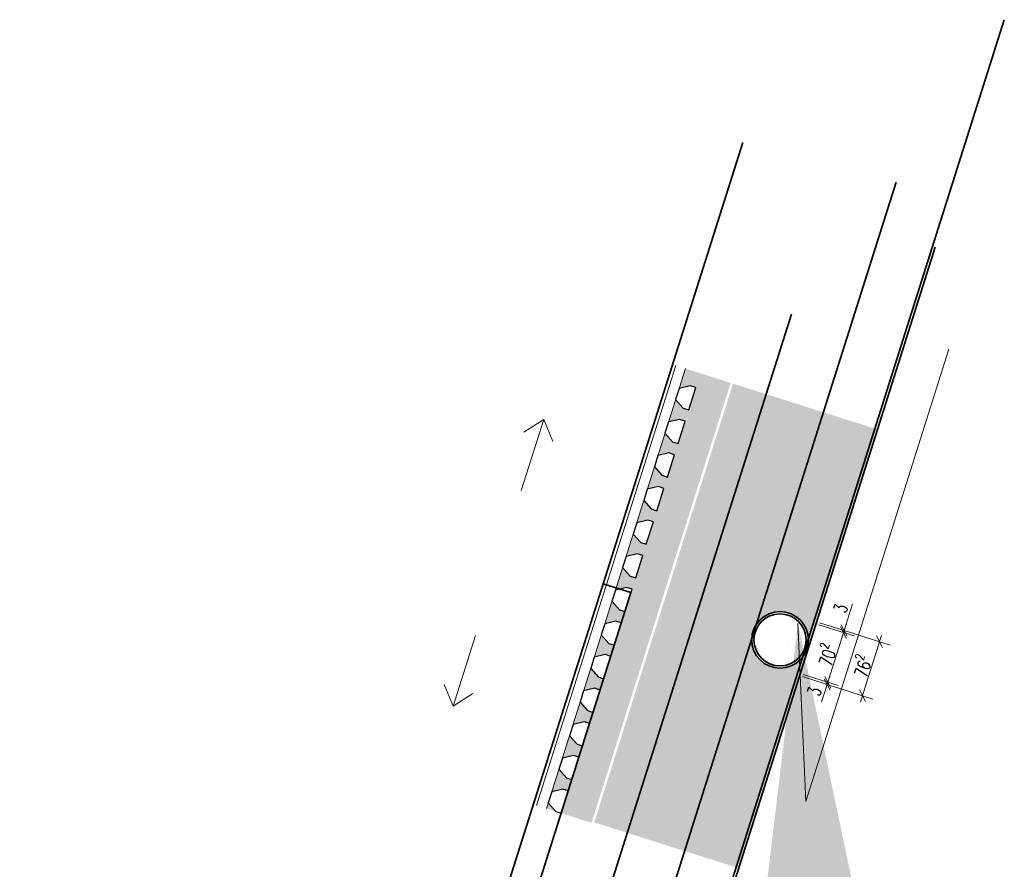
# Model space of a CAD drawing. Header units: metres. Extents: x -11 to 3521450, y 0 to 5943726.
# Tile 94 of 96: x 3521398 to 3521411, y 5943371 to 5943382. Entities that reach past the tile are written whole.
import ezdxf

# ---------------------------------------------------------------- set-up
doc = ezdxf.new("R2010")
doc.units = ezdxf.units.M
doc.header["$PDMODE"] = 35
doc.header["$PDSIZE"] = 0.1
doc.linetypes.add('AUSGEZOGEN', pattern=[2, 1, 1])
doc.layers.add('IBJ_Hilfslinien', color=210, linetype='Continuous', plot=False)
doc.layers.add('IBJ_Sonstiges', color=10, linetype='Continuous')
doc.layers.add('T__VERM', color=3, linetype='Continuous')
doc.styles.get("Standard").update_dxf_attribs({"font": 'simplex.shx', "width": 0.7})
doc.dimstyles.new('SOFI35$0', dxfattribs={"dimtxt": 3.5, "dimasz": 0.35, "dimexe": 0.18, "dimexo": 0.0625, "dimgap": 0.945, "dimtad": 1, "dimdec": 3, "dimrnd": 0.001, "dimzin": 0, "dimdsep": 46, "dimtxsty": 'Standard', "dimblk1": 'SOF_BEMSTR1', "dimblk2": 'SOF_BEMSTR2', "dimsah": 1, "dimcen": 3.5, "dimse1": 1, "dimse2": 1, "dimclrd": 1, "dimclre": 1, "dimclrt": 2, "dimadec": 0, "dimazin": 0, "dimtfac": 1, "dimtdec": 3, "dimtmove": 0, "dimatfit": 3, "dimfxl": 1, "dimtolj": 1, "dimtzin": 0, "dimlwd": 0, "dimlwe": 0, "dimarcsym": 0})
doc.dimstyles.new('SOFI35$7', dxfattribs={"dimscale": 0, "dimtxt": 3.5, "dimasz": 3.5, "dimexe": 0.18, "dimexo": 0.0625, "dimgap": 0.945, "dimtad": 1, "dimdec": 3, "dimrnd": 0.001, "dimzin": 0, "dimdsep": 46, "dimtxsty": 'Standard', "dimblk1": 'SOF_BEMSTR1', "dimblk2": 'SOF_BEMSTR2', "dimcen": 3.5, "dimse1": 1, "dimse2": 1, "dimclrd": 1, "dimclre": 1, "dimclrt": 2, "dimadec": 0, "dimazin": 0, "dimtfac": 1, "dimtdec": 3, "dimtmove": 0, "dimatfit": 0, "dimfxl": 1, "dimtolj": 1, "dimtzin": 0, "dimlwd": 0, "dimlwe": 0, "dimarcsym": 0})

# ---------------------------------------------------------------- blocks, each defined once
blk = doc.blocks.new('SOF_BEMSTR1')
at = {"color": 0, "linetype": 'ByBlock', "lineweight": -2}
for p, q in [((0, 20), (0, -8.5)), ((3.535, 3.535), (-3.535, -3.535)), ((-5, 0), (5, 0))]:
    blk.add_line(p, q, dxfattribs=at)
blk = doc.blocks.new('SOF_BEMSTR2')
at = {"color": 0, "linetype": 'ByBlock', "lineweight": -2}
for p, q in [((0, -20), (0, 8.5)), ((3.535, 3.535), (-3.535, -3.535)), ((-5, 0), (5, 0))]:
    blk.add_line(p, q, dxfattribs=at)
blk = doc.blocks.new('*D128')
at = {"layer": 'Defpoints', "color": 0, "linetype": 'AUSGEZOGEN', "lineweight": 35, "transparency": 16777216}
for p in [(3521408.061, 5943373.237), (3521408.07, 5943373.266), (3521408.811, 5943373.032)]:
    blk.add_point(p, dxfattribs=at)
at = {"layer": 'T__VERM', "color": 1, "linetype": 'AUSGEZOGEN', "lineweight": 0, "transparency": 16777216}
for p, q in [((3521408.817, 5943373.048), (3521408.822, 5943373.065)), ((3521408.797, 5943372.986), (3521408.728, 5943372.768)), ((3521408.811, 5943373.032), (3521408.802, 5943373.003))]:
    blk.add_line(p, q, dxfattribs=at)
at = {"layer": 'T__VERM', "color": 1, "linetype": 'AUSGEZOGEN', "lineweight": 0, "transparency": 16777216, "xscale": 0.0175, "yscale": 0.0175, "zscale": 0.0175}
for name, p, rotation in [('SOF_BEMSTR1', (3521408.802, 5943373.003), 72.44437422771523), ('SOF_BEMSTR2', (3521408.811, 5943373.032), 252.4443742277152)]:
    blk.add_blockref(name, p, dxfattribs=dict(at, rotation=rotation))
at = {"layer": 'T__VERM', "color": 2, "linetype": 'AUSGEZOGEN', "lineweight": 35, "transparency": 16777216, "insert": (3521408.631, 5943372.91), "char_height": 0.175, "attachment_point": 5, "rotation": 72.4444}
blk.add_mtext('\\A1;\\A1;3{\\H.7x;\\S^ ;}', dxfattribs=at)
blk = doc.blocks.new('*D129')
at = {"layer": 'Defpoints', "color": 0, "linetype": 'AUSGEZOGEN', "lineweight": 35, "transparency": 16777216}
for p in [(3521408.282, 5943373.935), (3521409.023, 5943373.701), (3521408.07, 5943373.266)]:
    blk.add_point(p, dxfattribs=at)
at = {"layer": 'T__VERM', "color": 1, "linetype": 'AUSGEZOGEN', "lineweight": 0, "transparency": 16777216}
blk.add_line((3521408.817, 5943373.048), (3521409.018, 5943373.684), dxfattribs=at)
at = {"layer": 'T__VERM', "color": 1, "linetype": 'AUSGEZOGEN', "lineweight": 0, "transparency": 16777216, "xscale": 0.0175, "yscale": 0.0175, "zscale": 0.0175}
for name, p, rotation in [('SOF_BEMSTR1', (3521409.023, 5943373.701), 72.44437422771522), ('SOF_BEMSTR2', (3521408.811, 5943373.032), 252.4443742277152)]:
    blk.add_blockref(name, p, dxfattribs=dict(at, rotation=rotation))
at = {"layer": 'T__VERM', "color": 2, "linetype": 'AUSGEZOGEN', "lineweight": 35, "transparency": 16777216, "insert": (3521408.789, 5943373.407), "char_height": 0.175, "attachment_point": 5, "rotation": 72.4444}
blk.add_mtext('\\A1;\\A1;70{\\H.7x;\\S2^ ;}', dxfattribs=at)
blk = doc.blocks.new('*D126')
at = {"layer": 'Defpoints', "color": 0, "linetype": 'AUSGEZOGEN', "lineweight": 35, "transparency": 16777216}
for p in [(3521408.291, 5943373.964), (3521408.282, 5943373.935), (3521409.032, 5943373.729)]:
    blk.add_point(p, dxfattribs=at)
at = {"layer": 'T__VERM', "color": 1, "linetype": 'AUSGEZOGEN', "lineweight": 0, "transparency": 16777216}
for p, q in [((3521409.146, 5943374.088), (3521409.032, 5943373.729)), ((3521409.023, 5943373.701), (3521409.032, 5943373.729)), ((3521409.023, 5943373.701), (3521409.032, 5943373.729)), ((3521409.037, 5943373.746), (3521409.043, 5943373.763)), ((3521409.018, 5943373.684), (3521409.013, 5943373.667))]:
    blk.add_line(p, q, dxfattribs=at)
at = {"layer": 'T__VERM', "color": 1, "linetype": 'AUSGEZOGEN', "lineweight": 0, "transparency": 16777216, "xscale": 0.0175, "yscale": 0.0175, "zscale": 0.0175}
for name, p, rotation in [('SOF_BEMSTR1', (3521409.023, 5943373.701), 72.44437422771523), ('SOF_BEMSTR2', (3521409.032, 5943373.729), 252.4443742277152)]:
    blk.add_blockref(name, p, dxfattribs=dict(at, rotation=rotation))
at = {"layer": 'T__VERM', "color": 2, "linetype": 'AUSGEZOGEN', "lineweight": 35, "transparency": 16777216, "insert": (3521408.985, 5943374.028), "char_height": 0.175, "attachment_point": 5, "rotation": 72.4444}
blk.add_mtext('\\A1;\\A1;3{\\H.7x;\\S^ ;}', dxfattribs=at)
blk = doc.blocks.new('*D127')
at = {"layer": 'Defpoints', "color": 0, "linetype": 'AUSGEZOGEN', "lineweight": 35, "transparency": 16777216}
for p in [(3521408.291, 5943373.964), (3521409.508, 5943373.579), (3521408.061, 5943373.237)]:
    blk.add_point(p, dxfattribs=at)
at = {"layer": 'T__VERM', "color": 1, "linetype": 'AUSGEZOGEN', "lineweight": 0, "transparency": 16777216}
blk.add_line((3521409.283, 5943372.869), (3521409.502, 5943373.562), dxfattribs=at)
at = {"layer": 'T__VERM', "color": 1, "linetype": 'AUSGEZOGEN', "lineweight": 0, "transparency": 16777216, "xscale": 0.0175, "yscale": 0.0175, "zscale": 0.0175}
for name, p, rotation in [('SOF_BEMSTR1', (3521409.508, 5943373.579), 72.44437422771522), ('SOF_BEMSTR2', (3521409.278, 5943372.852), 252.4443742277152)]:
    blk.add_blockref(name, p, dxfattribs=dict(at, rotation=rotation))
at = {"layer": 'T__VERM', "color": 2, "linetype": 'AUSGEZOGEN', "lineweight": 35, "transparency": 16777216, "insert": (3521409.264, 5943373.256), "char_height": 0.175, "attachment_point": 5, "rotation": 72.4444}
blk.add_mtext('\\A1;\\A1;76{\\H.7x;\\S2^ ;}', dxfattribs=at)

msp = doc.modelspace()

# ---------------------------------------------------------------- hatches: boundary and pattern name
at = {"layer": 'IBJ_Sonstiges', "linetype": 'AUSGEZOGEN', "lineweight": 18}
h = msp.add_hatch(dxfattribs=at)
h.set_pattern_fill('ACET-2D-AR-CONC', color=0, scale=0.0012, angle=432.44438)
h.set_pattern_definition([(115.00026, (3521240.28938, 5943356.85162), (-0.16292515, -0.07597415), [0.02286, -0.25146]), (60.00026, (3521240.28938, 5943356.85162), (-0.1946049, 0.112354), [0.018288, -0.2011687]), (165.4517, (3521240.29853, 5943356.86745), (-0.053134, -0.20474185), [0.019428, -0.2137083]), (111.18446, (3521240.23413, 5943356.87738), (-0.2514294, -0.0974446), [0.03429, -0.37719]), (161.63582, (3521240.2494, 5943356.90017), (-0.0999627, -0.3011274), [0.029142, -0.3205627]), (56.18441, (3521240.23413, 5943356.87738), (-0.28004466, 0.1875839), [0.02743196, -0.3017517]), (86.00026, (3521240.26083, 5943356.89856), (-0.17932998, 0.01253915), [0.02286, -0.25146]), (31.00026, (3521240.26083, 5943356.89856), (-0.11573488, 0.1926132), [0.018288, -0.201168]), (136.4517, (3521240.2765, 5943356.90798), (-0.14573285, -0.15331137), [0.019428, -0.21370793]), (102.50026, (3521240.28938, 5943356.85162), (-0.07638743, -0.01693505), [0, -0.1987296, 0, -0.204216, 0, -0.20193]), (72.50026, (3521240.28938, 5943356.85162), (-0.103690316, 0.03269291), [0, -0.1164336, 0, -0.1941576, 0, -0.076962]), (32.50026, (3521240.26066, 5943356.790014), (-0.04385763, 0.068841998), [0, -0.0762, 0, -0.237744, 0, -0.315468]), (22.50026, (3521240.24778, 5943356.76239), (-0.0545656, 0.1317313), [0, -0.09906, 0, -0.1578864, 0, -0.224028])])
h.paths.add_polyline_path([(3521405.0202, 5943371.334), (3521405.6295, 5943371.1413), (3521407.5029, 5943377.0628), (3521406.8936, 5943377.2555)])
h.paths.add_polyline_path([(3521405.1469, 5943371.294), (3521405.2221, 5943371.2702), (3521405.3173, 5943371.571), (3521405.2421, 5943371.5948), (3521405.0929, 5943371.5593), (3521405.0453, 5943371.4088)], flags=17)
h.paths.add_polyline_path([(3521405.2898, 5943371.7465), (3521405.3651, 5943371.7227), (3521405.4602, 5943372.0236), (3521405.385, 5943372.0474), (3521405.2359, 5943372.0118), (3521405.1883, 5943371.8614)], flags=16)
h.paths.add_polyline_path([(3521405.4328, 5943372.199), (3521405.508, 5943372.1752), (3521405.6032, 5943372.4761), (3521405.5279, 5943372.4999), (3521405.3788, 5943372.4643), (3521405.3312, 5943372.3139)], flags=16)
h.paths.add_polyline_path([(3521405.5757, 5943372.6515), (3521405.6509, 5943372.6277), (3521405.7461, 5943372.9286), (3521405.6709, 5943372.9524), (3521405.5217, 5943372.9169), (3521405.4741, 5943372.7664)], flags=16)
h.paths.add_polyline_path([(3521405.7186, 5943373.1041), (3521405.7938, 5943373.0803), (3521405.889, 5943373.3812), (3521405.8138, 5943373.405), (3521405.6646, 5943373.3694), (3521405.617, 5943373.219)], flags=16)
h.paths.add_polyline_path([(3521405.8615, 5943373.5566), (3521405.9367, 5943373.5328), (3521406.0319, 5943373.8337), (3521405.9567, 5943373.8575), (3521405.8076, 5943373.8219), (3521405.76, 5943373.6715)], flags=16)
h.paths.add_polyline_path([(3521406.0044, 5943374.0091), (3521406.0797, 5943373.9853), (3521406.1749, 5943374.2862), (3521406.0996, 5943374.31), (3521405.9505, 5943374.2745), (3521405.9029, 5943374.124)], flags=16)
h.paths.add_polyline_path([(3521406.1474, 5943374.4617), (3521406.2226, 5943374.4379), (3521406.3178, 5943374.7387), (3521406.2426, 5943374.7625), (3521406.0934, 5943374.727), (3521406.0458, 5943374.5765)], flags=16)
h.paths.add_polyline_path([(3521406.2903, 5943374.9142), (3521406.3655, 5943374.8904), (3521406.4607, 5943375.1913), (3521406.3855, 5943375.2151), (3521406.2363, 5943375.1795), (3521406.1887, 5943375.0291)], flags=16)
h.paths.add_polyline_path([(3521406.4332, 5943375.3667), (3521406.5084, 5943375.3429), (3521406.6036, 5943375.6438), (3521406.5284, 5943375.6676), (3521406.3792, 5943375.632), (3521406.3316, 5943375.4816)], flags=16)
h.paths.add_polyline_path([(3521406.5761, 5943375.8192), (3521406.6514, 5943375.7954), (3521406.7466, 5943376.0963), (3521406.6713, 5943376.1201), (3521406.5222, 5943376.0846), (3521406.4746, 5943375.9341)], flags=16)
h.paths.add_polyline_path([(3521406.7191, 5943376.2718), (3521406.7943, 5943376.248), (3521406.8895, 5943376.5489), (3521406.8143, 5943376.5727), (3521406.6651, 5943376.5371), (3521406.6175, 5943376.3867)], flags=16)
h.paths.add_polyline_path([(3521406.8622, 5943376.7242), (3521406.9374, 5943376.7004), (3521407.0326, 5943377.0013), (3521406.9574, 5943377.0251), (3521406.8082, 5943376.9896), (3521406.7606, 5943376.8391)], flags=16)
h = msp.add_hatch(dxfattribs=at)
h.set_pattern_fill('AR-SAND', color=0, scale=0.0024, angle=432.44438)
h.set_pattern_definition([(144.697867, (3521227.87982, 5943353.1743), (-0.1110721, -0.03839783), [0, -0.0926592, 0, -0.103632, 0, -0.09906]), (114.69787, (3521227.87982, 5943353.1743), (-0.1962449, 0.05219505), [0, -0.0499872, 0, -0.0835152, 0, -0.032004]), (74.697867, (3521227.90199, 5943353.10267), (-0.056459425, 0.1812484), [0, -0.03048, 0, -0.109728, 0, -0.143256]), (64.69787, (3521227.902, 5943353.10267), (-0.10529391, 0.15924079), [0, -0.01524, 0, -0.0719328, 0, -0.082296])])
edge = h.paths.add_edge_path()
edge.add_line((3521407.5346, 5943377.0528), (3521405.6658, 5943371.1459))
edge.add_line((3521405.6658, 5943371.1459), (3521407.5971, 5943370.535))
edge.add_line((3521407.5971, 5943370.535), (3521408.5314, 5943373.4882))
edge.add_arc((3521408.1653, 5943373.6073), 0.385, 267.72542, 341.9863, ccw=False)
edge.add_arc((3521408.1752, 5943373.6081), 0.3863, 58.1069, 266.26779, ccw=False)
edge.add_arc((3521408.1271, 5943373.6006), 0.4197, -15.52297, 53.06606, ccw=False)
edge.add_line((3521408.5314, 5943373.4882), (3521409.4658, 5943376.4419))
edge.add_line((3521409.4658, 5943376.4419), (3521407.5346, 5943377.0528))

# ---------------------------------------------------------------- linework, layer by layer
at = {"layer": 'IBJ_Hilfslinien', "linetype": 'AUSGEZOGEN', "lineweight": 35}
for p, q in [((3521399.0708, 5943343.6509), (3521411.1881, 5943381.9525)), ((3521397.929, 5943349.5191), (3521407.6665, 5943380.2984)), ((3521401.843, 5943354.8281), (3521409.7325, 5943379.7662)), ((3521402.5709, 5943354.5978), (3521410.2556, 5943378.8883)), ((3521400.4275, 5943353.0377), (3521408.3212, 5943377.9888))]:
    msp.add_line(p, q, dxfattribs=at)
msp.add_lwpolyline([(3521405.7867, 5943374.3566), (3521406.1586, 5943374.239), (3521404.2085, 5943368.0749)], dxfattribs=at)
at = {"layer": 'IBJ_Sonstiges', "color": 0, "linetype": 'AUSGEZOGEN', "lineweight": 18}
for p, q in [((3521404.8478, 5943371.3886, 0), (3521406.7211, 5943377.3101, 0)), ((3521404.8903, 5943371.3751, 0), (3521406.7637, 5943377.2966, 0)), ((3521405.0215, 5943371.3336, 0), (3521406.8949, 5943377.2551, 0))]:
    msp.add_line(p, q, dxfattribs=at)
at = {"layer": 'IBJ_Sonstiges', "linetype": 'Continuous', "lineweight": 35}
msp.add_line((3521408.2643, 5943373.5728), (3521408.2643, 5943373.5728), dxfattribs=at)
msp.add_line((3521408.2643, 5943373.5728), (3521408.2643, 5943373.5728), dxfattribs=at)
at = {"layer": 'IBJ_Sonstiges', "color": 0, "elevation": 0}
for points in [[(3521406.9387, 5943376.7), (3521407.0339, 5943377.0009), (3521406.9587, 5943377.0247), (3521406.8096, 5943376.9891), (3521406.762, 5943376.8387), (3521406.8635, 5943376.7238), (3521406.9387, 5943376.7)], [(3521406.7956, 5943376.2476), (3521406.8908, 5943376.5484), (3521406.8156, 5943376.5722), (3521406.6664, 5943376.5367), (3521406.6188, 5943376.3862), (3521406.7204, 5943376.2714), (3521406.7956, 5943376.2476)], [(3521406.6527, 5943375.795), (3521406.7479, 5943376.0959), (3521406.6727, 5943376.1197), (3521406.5235, 5943376.0842), (3521406.4759, 5943375.9337), (3521406.5775, 5943375.8188), (3521406.6527, 5943375.795)], [(3521406.5098, 5943375.3425), (3521406.605, 5943375.6434), (3521406.5297, 5943375.6672), (3521406.3806, 5943375.6316), (3521406.333, 5943375.4812), (3521406.4345, 5943375.3663), (3521406.5098, 5943375.3425)], [(3521406.3668, 5943374.89), (3521406.462, 5943375.1909), (3521406.3868, 5943375.2147), (3521406.2376, 5943375.1791), (3521406.19, 5943375.0287), (3521406.2916, 5943374.9138), (3521406.3668, 5943374.89)], [(3521406.081, 5943373.9849), (3521406.1762, 5943374.2858), (3521406.101, 5943374.3096), (3521405.9518, 5943374.274), (3521405.9042, 5943374.1236), (3521406.0058, 5943374.0087), (3521406.081, 5943373.9849)], [(3521405.9381, 5943373.5324), (3521406.0333, 5943373.8333), (3521405.958, 5943373.8571), (3521405.8089, 5943373.8215), (3521405.7613, 5943373.6711), (3521405.8628, 5943373.5562), (3521405.9381, 5943373.5324)], [(3521405.7951, 5943373.0799), (3521405.8903, 5943373.3807), (3521405.8151, 5943373.4045), (3521405.6659, 5943373.369), (3521405.6184, 5943373.2185), (3521405.7199, 5943373.1037), (3521405.7951, 5943373.0799)], [(3521405.6522, 5943372.6273), (3521405.7474, 5943372.9282), (3521405.6722, 5943372.952), (3521405.523, 5943372.9165), (3521405.4754, 5943372.766), (3521405.577, 5943372.6511), (3521405.6522, 5943372.6273)], [(3521405.5093, 5943372.1748), (3521405.6045, 5943372.4757), (3521405.5293, 5943372.4995), (3521405.3801, 5943372.4639), (3521405.3325, 5943372.3135), (3521405.4341, 5943372.1986), (3521405.5093, 5943372.1748)], [(3521405.3664, 5943371.7223), (3521405.4616, 5943372.0232), (3521405.3863, 5943372.047), (3521405.2372, 5943372.0114), (3521405.1896, 5943371.861), (3521405.2912, 5943371.7461), (3521405.3664, 5943371.7223)], [(3521405.2235, 5943371.2697), (3521405.3186, 5943371.5706), (3521405.2434, 5943371.5944), (3521405.0943, 5943371.5589), (3521405.0467, 5943371.4084), (3521405.1482, 5943371.2935), (3521405.2235, 5943371.2697)]]:
    msp.add_lwpolyline(points, dxfattribs=at)
msp.add_lwpolyline([(3521406.2239, 5943374.4374), (3521406.3191, 5943374.7383), (3521406.2439, 5943374.7621), (3521406.0947, 5943374.7266), (3521406.0471, 5943374.5761), (3521406.1487, 5943374.4612)], close=True, dxfattribs=at)
at = {"layer": 'IBJ_Sonstiges', "linetype": 'AUSGEZOGEN', "lineweight": 35}
for radius in [0.381, 0.351]:
    msp.add_circle((3521408.1681, 5943373.6032, 0), radius, dxfattribs=at)
at = {"layer": 'T__VERM', "color": 7, "linetype": 'AUSGEZOGEN', "lineweight": 18}
for p, q in [((3521404.6838, 5943375.6156, 0), (3521404.9855, 5943376.569, 0)), ((3521404.9855, 5943376.569, 0), (3521404.7176, 5943376.3987, 0)), ((3521404.9855, 5943376.569, 0), (3521405.1067, 5943376.2756, 0)), ((3521404.0661, 5943373.6631, 0), (3521403.7645, 5943372.7097, 0)), ((3521403.7645, 5943372.7097, 0), (3521403.6433, 5943373.003, 0)), ((3521403.7645, 5943372.7097, 0), (3521404.0324, 5943372.88, 0))]:
    msp.add_line(p, q, dxfattribs=at)

# ---------------------------------------------------------------- dimensions: what is measured, and where the dimension line sits
at = {"layer": 'T__VERM', "linetype": 'AUSGEZOGEN', "lineweight": 35}
for base, p1, p2, picture, middle in [((3521409.0322, 5943373.7294), (3521408.2818, 5943373.9353), (3521408.2911, 5943373.9639), '*D126', (3521409.126, 5943373.9837)), ((3521408.8114, 5943373.0316), (3521408.0613, 5943373.2374), (3521408.0701, 5943373.2662), '*D128', (3521408.76, 5943372.8689))]:
    dim = msp.add_linear_dim(base=base, p1=p1, p2=p2, angle=72.44437, text='\\A1;3{\\H.7x;\\S^ ;}', dimstyle='SOFI35$0', dxfattribs=at)
    dim.commit()
    dim.dimension.update_dxf_attribs({"geometry": picture, "text_midpoint": middle, "dimtype": 160})
for base, p1, p2, text, picture, middle in [((3521409.5077, 5943373.579), (3521408.0613, 5943373.2374), (3521408.2911, 5943373.9639), '\\A1;76{\\H.7x;\\S2^ ;}', '*D127', (3521409.2643, 5943373.2564)), ((3521409.0231, 5943373.7007), (3521408.0701, 5943373.2662), (3521408.2818, 5943373.9353), '\\A1;70{\\H.7x;\\S2^ ;}', '*D129', (3521408.7888, 5943373.4068))]:
    dim = msp.add_linear_dim(base=base, p1=p1, p2=p2, angle=72.44437, text=text, dimstyle='SOFI35$0', override={"dimblk1": 'SOF_BEMSTR2', "dimblk2": 'SOF_BEMSTR1'}, dxfattribs=at)
    dim.commit()
    dim.dimension.update_dxf_attribs({"geometry": picture, "text_midpoint": middle})

# ---------------------------------------------------------------- leaders
at = {"layer": 'IBJ_Sonstiges', "linetype": 'AUSGEZOGEN', "lineweight": 35, "annotation_type": 0, "has_hookline": 1, "hookline_direction": 0, "text_width": 1.9425, "horizontal_direction": (0.301631, 0.953425, 0)}
msp.add_leader([(3521408.4091, 5943373.8231, 0), (3521408.5146, 5943371.4268, 0), (3521409.5703, 5943374.7638, 0)], dimstyle='SOFI35$7', override={"dimscale": 0}, dxfattribs=at)

doc.saveas('drawing.dxf')
